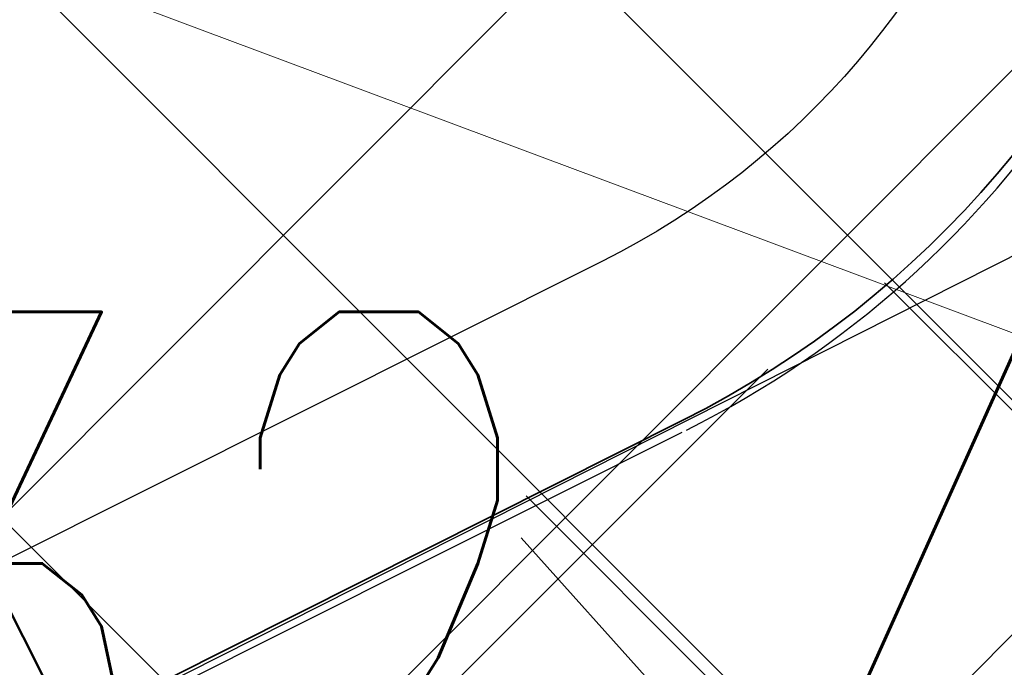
# Model space of a CAD drawing. Header units: metres. Extents: x 7472034 to 8439876, y 5890181 to 5961460.
# Tile 64 of 202: x 8439504.475 to 8439505.258, y 5890383.891 to 5890384.406. Entities that reach past the tile are written whole.
import ezdxf
from ezdxf import colors
from ezdxf.entities.mleader import LeaderData, LeaderLine
from ezdxf.math import Vec2, Vec3

# ---------------------------------------------------------------- set-up
doc = ezdxf.new("R2010")
doc.units = ezdxf.units.M
doc.header["$MEASUREMENT"] = 0
doc.linetypes.add('$0$L218_500', pattern=[1, 0.5, -0.5])
doc.linetypes.add('DASHDOT', pattern=[25.399999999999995, 12.7, -6.349999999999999, 0, -6.349999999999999])
doc.layers.get('0').update_dxf_attribs({"linetype": 'CONTINUOUS', "lineweight": 5})
doc.layers.get('Defpoints').update_dxf_attribs({"linetype": 'CONTINUOUS'})
for name, color, linetype, lineweight in [('### Krawężnik', 6, 'CONTINUOUS', 35), ('_a_widok', 7, 'CONTINUOUS', 5), ('_IS.KD.opis.2', 7, 'CONTINUOUS', 18), ('_T_LPG', 52, 'DASHDOT', 50), ('KOLOR-OBIEKT', 21, 'CONTINUOUS', 13), ('ZAG-obrys 018 wymiary', 7, 'CONTINUOUS', 18), ('ZAG-OBRYS013', 7, 'CONTINUOUS', 13)]:
    doc.layers.add(name, color=color, linetype=linetype, lineweight=lineweight)
for name, color, linetype in [('100_rzut_wym_wew', 7, 'CONTINUOUS'), ('2D - Ogólne', 7, 'CONTINUOUS'), ('_IS.BLOK.KD.doziemne', 7, 'CONTINUOUS')]:
    doc.layers.add(name, color=color, linetype=linetype)
doc.layers.add('_IS_NO', color=11, linetype='CONTINUOUS', lineweight=20, plot=False)
doc.styles.add('DIM', font='simplex.shx', dxfattribs={"width": 0.8})
doc.styles.add('RS', font='Romans.shx', dxfattribs={"width": 0.7})
doc.dimstyles.new('DIM-WEW_500', dxfattribs={"dimscale": 5, "dimtxt": 18, "dimasz": 10, "dimexe": 4, "dimexo": 8, "dimgap": 5, "dimtad": 1, "dimlfac": 0.01, "dimzin": 9, "dimdsep": 46, "dimtxsty": 'DIM', "dimblk": 'ARCHTICK', "dimcen": 5, "dimclrt": 112, "dimadec": 4, "dimazin": 2, "dimtfac": 4, "dimtmove": 0, "dimatfit": 3, "dimldrblk": 'ARCHTICK', "dimfxl": 0, "dimtolj": 1, "dimlwd": 13, "dimarcsym": 0})
pattern_1 = [(45, (967499.202946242, -71042.94610979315), (-0.2245064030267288, 0.2245064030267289), []), (135, (967499.202946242, -71042.94610979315), (-0.2245064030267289, -0.2245064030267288), [])]
pattern_2 = [(45, (967499.2092647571, -71042.97165620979), (-0.2245064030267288, 0.2245064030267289), []), (135, (967499.2092647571, -71042.97165620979), (-0.2245064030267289, -0.2245064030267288), [])]

# ---------------------------------------------------------------- blocks, each defined once
blk = doc.blocks.new('A$C7D7B3C0A')
at = {"layer": '2D - Ogólne', "lineweight": 25}
blk.add_line((12.50005968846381, 7.395980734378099), (12.50005968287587, 2.300072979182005), dxfattribs=at)
blk.add_line((12.50005968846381, 7.395980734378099), (12.50005968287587, 2.300072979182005), dxfattribs=at)
blk.add_line((12.50005968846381, 7.395980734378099), (12.50005968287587, 2.300072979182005), dxfattribs=at)
blk.add_line((12.50005968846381, 7.395980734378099), (12.50005968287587, 2.300072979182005), dxfattribs=at)
blk.add_line((12.50005968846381, 7.395980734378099), (12.50005968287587, 2.300072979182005), dxfattribs=at)
blk.add_line((12.50005968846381, 7.395980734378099), (12.50005968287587, 2.300072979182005), dxfattribs=at)
blk.add_line((12.50005968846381, 7.395980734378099), (12.50005968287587, 2.300072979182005), dxfattribs=at)
blk.add_line((12.50005968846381, 7.395980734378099), (12.50005968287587, 2.300072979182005), dxfattribs=at)
blk.add_line((12.50005968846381, 7.395980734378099), (12.50005968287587, 2.300072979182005), dxfattribs=at)
blk.add_line((12.50005968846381, 7.395980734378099), (12.50005968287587, 2.300072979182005), dxfattribs=at)
blk.add_line((12.50005968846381, 7.395980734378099), (12.50005968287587, 2.300072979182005), dxfattribs=at)
at = {"layer": '2D - Ogólne', "flags": 128}
blk.add_lwpolyline([(12.35000000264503, 7.399999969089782), (12.35000000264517, 2.300115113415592, -1), (11.05000000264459, 2.300115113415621), (11.05000000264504, 7.399999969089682, -1)], format="xyb", close=True, dxfattribs=at)
at = {"layer": '2D - Ogólne', "lineweight": 25}
blk.add_arc((11.70005968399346, 7.399999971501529), 0.7999999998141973, 359.9985593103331, 180.0014353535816, dxfattribs=at)
blk.add_arc((11.70005968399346, 7.399999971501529), 0.7999999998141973, 359.9985593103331, 180.0014353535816, dxfattribs=at)
blk.add_arc((11.70005968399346, 7.399999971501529), 0.7999999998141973, 359.9985593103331, 180.0014353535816, dxfattribs=at)
blk.add_arc((11.70005968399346, 7.399999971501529), 0.7999999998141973, 359.9985593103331, 180.0014353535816, dxfattribs=at)
blk.add_arc((11.70005968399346, 7.399999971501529), 0.7999999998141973, 359.9985593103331, 180.0014353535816, dxfattribs=at)
blk.add_arc((11.70005968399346, 7.399999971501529), 0.7999999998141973, 359.9985593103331, 180.0014353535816, dxfattribs=at)
blk.add_arc((11.70005968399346, 7.399999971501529), 0.7999999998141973, 359.9985593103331, 180.0014353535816, dxfattribs=at)
blk.add_arc((11.70005968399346, 7.399999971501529), 0.7999999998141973, 359.9985593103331, 180.0014353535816, dxfattribs=at)
blk.add_arc((11.70005968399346, 7.399999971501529), 0.7999999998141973, 359.9985593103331, 180.0014353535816, dxfattribs=at)
blk.add_arc((11.70005968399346, 7.399999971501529), 0.7999999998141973, 359.9985593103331, 180.0014353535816, dxfattribs=at)
blk.add_arc((11.70005968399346, 7.399999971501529), 0.7999999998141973, 359.9985593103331, 180.0014353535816, dxfattribs=at)
blk = doc.blocks.new('_Oblique')
at = {"color": 0, "linetype": 'ByBlock', "lineweight": -2}
blk.add_line((-0.5, -0.5), (0.5, 0.5), dxfattribs=at)
blk = doc.blocks.new('*D80')
at = {"layer": 'Defpoints', "color": 0, "linetype": 'Continuous', "lineweight": 60}
for p in [(8439499.288762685, 5890395.196211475), (8439510.439764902, 5890383.669162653), (8439506.139698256, 5890381.515762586)]:
    blk.add_point(p, dxfattribs=at)
at = {"layer": 'ZAG-obrys 018 wymiary', "color": 0, "linetype": 'Continuous', "lineweight": -2}
for p, q in [((8439500.004080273, 5890395.554430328), (8439503.946488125, 5890397.528720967)), ((8439506.855015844, 5890381.87398144), (8439510.797423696, 5890383.84827208))]:
    blk.add_line(p, q, dxfattribs=at)
at = {"layer": 'ZAG-obrys 018 wymiary', "color": 0, "linetype": 'Continuous', "lineweight": 13}
blk.add_line((8439503.588829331, 5890397.349611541), (8439510.439764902, 5890383.669162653), dxfattribs=at)
at = {"layer": 'ZAG-obrys 018 wymiary', "color": 0, "linetype": 'Continuous', "lineweight": 13, "xscale": 0.3, "yscale": 0.3, "zscale": 0.3}
for p, rotation in [((8439503.588829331, 5890397.349611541), 116.6009277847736), ((8439510.439764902, 5890383.669162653), 296.6009277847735)]:
    blk.add_blockref('_Oblique', p, dxfattribs=dict(at, rotation=rotation))
at = {"layer": 'ZAG-obrys 018 wymiary', "color": 112, "linetype": 'Continuous', "lineweight": 25, "insert": (8439508.246278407, 5890389.389239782), "char_height": 0.8, "attachment_point": 5, "rotation": 296.6009277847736, "style": 'RS'}
blk.add_mtext('\\A1;15.3', dxfattribs=at)
blk = doc.blocks.new('_ArchTick')
at = {"layer": '100_rzut_wym_wew', "color": 0, "linetype": 'Continuous', "const_width": 0.15}
blk.add_lwpolyline([(-0.5, -0.5), (0.5, 0.5)], dxfattribs=at)
blk = doc.blocks.new('*D102')
at = {"layer": 'Defpoints', "color": 0, "linetype": 'Continuous', "lineweight": 60}
for p in [(8439508.583486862, 5890382.740478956), (8439499.059733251, 5890379.425490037), (8439499.642017, 5890378.262743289)]:
    blk.add_point(p, dxfattribs=at)
at = {"layer": 'ZAG-obrys 018 wymiary', "color": 0, "linetype": 'Continuous', "lineweight": -2}
for p, q in [((8439508.225268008, 5890383.455796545), (8439507.822093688, 5890384.260884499)), ((8439499.283798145, 5890378.978060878), (8439498.880623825, 5890379.783148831))]:
    blk.add_line(p, q, dxfattribs=at)
at = {"layer": 'ZAG-obrys 018 wymiary', "color": 0, "linetype": 'Continuous', "lineweight": 13}
blk.add_line((8439508.001203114, 5890383.903225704), (8439499.059733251, 5890379.425490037), dxfattribs=at)
at = {"layer": 'ZAG-obrys 018 wymiary', "color": 0, "linetype": 'Continuous', "lineweight": 13, "xscale": 0.3, "yscale": 0.3, "zscale": 0.3}
for p, rotation in [((8439508.001203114, 5890383.903225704), 26.60092778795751), ((8439499.059733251, 5890379.425490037), 206.6009277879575)]:
    blk.add_blockref('_Oblique', p, dxfattribs=dict(at, rotation=rotation))
at = {"layer": 'ZAG-obrys 018 wymiary', "color": 112, "linetype": 'Continuous', "lineweight": 25, "insert": (8439503.2841115, 5890382.212017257), "char_height": 0.8, "attachment_point": 5, "rotation": 26.600927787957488, "style": 'RS'}
blk.add_mtext('\\A1;10', dxfattribs=at)
blk = doc.blocks.new('*D59')
at = {"layer": 'Defpoints', "color": 0, "linetype": 'Continuous', "lineweight": 60}
for p in [(8439508.173960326, 5890385.686672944), (8439501.841134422, 5890384.283939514), (8439502.562436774, 5890382.854691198)]:
    blk.add_point(p, dxfattribs=at)
at = {"layer": 'ZAG-obrys 018 wymiary', "color": 0, "linetype": 'Continuous', "lineweight": -2}
for p, q in [((8439502.988895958, 5890384.863183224), (8439507.809758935, 5890387.296140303)), ((8439503.710198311, 5890383.433934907), (8439508.531061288, 5890385.866891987))]:
    blk.add_line(p, q, dxfattribs=at)
at = {"layer": 'ZAG-obrys 018 wymiary', "color": 0, "linetype": 'Continuous', "lineweight": 13}
blk.add_line((8439507.452657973, 5890387.11592126), (8439508.173960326, 5890385.686672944), dxfattribs=at)
at = {"layer": 'ZAG-obrys 018 wymiary', "color": 0, "linetype": 'Continuous', "lineweight": 13, "xscale": 0.3, "yscale": 0.3, "zscale": 0.3}
for p, rotation in [((8439507.452657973, 5890387.11592126), 116.7788232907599), ((8439508.173960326, 5890385.686672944), 296.7788232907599)]:
    blk.add_blockref('_Oblique', p, dxfattribs=dict(at, rotation=rotation))
at = {"layer": 'ZAG-obrys 018 wymiary', "color": 112, "linetype": 'Continuous', "lineweight": 25, "insert": (8439508.348960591, 5890386.671625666), "char_height": 0.8, "attachment_point": 5, "rotation": 296.7788232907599, "style": 'RS'}
blk.add_mtext('\\A1;1.6', dxfattribs=at)
blk = doc.blocks.new('*D99')
at = {"layer": 'Defpoints', "color": 0, "linetype": 'Continuous', "lineweight": 60}
for p in [(8439504.999161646, 5890384.086148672), (8439509.435183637, 5890383.200584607), (8439506.264456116, 5890381.592035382)]:
    blk.add_point(p, dxfattribs=at)
at = {"layer": 'ZAG-obrys 018 wymiary', "color": 0, "linetype": 'Continuous', "lineweight": -2}
for p, q in [((8439505.712604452, 5890384.448087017), (8439508.52661057, 5890385.875667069)), ((8439506.977898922, 5890381.953973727), (8439509.791905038, 5890383.381553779))]:
    blk.add_line(p, q, dxfattribs=at)
at = {"layer": 'ZAG-obrys 018 wymiary', "color": 0, "linetype": 'Continuous', "lineweight": 13}
blk.add_line((8439508.169889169, 5890385.694697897), (8439509.435183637, 5890383.200584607), dxfattribs=at)
at = {"layer": 'ZAG-obrys 018 wymiary', "color": 0, "linetype": 'Continuous', "lineweight": 13, "xscale": 0.3, "yscale": 0.3, "zscale": 0.3}
for p, rotation in [((8439508.169889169, 5890385.694697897), 116.8992432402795), ((8439509.435183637, 5890383.200584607), 296.8992432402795)]:
    blk.add_blockref('_Oblique', p, dxfattribs=dict(at, rotation=rotation))
at = {"layer": 'ZAG-obrys 018 wymiary', "color": 112, "linetype": 'Continuous', "lineweight": 25, "insert": (8439509.337618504, 5890384.71909501), "char_height": 0.8, "attachment_point": 5, "rotation": 296.8992432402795, "style": 'RS'}
blk.add_mtext('\\A1;2.8', dxfattribs=at)
blk = doc.blocks.new('*D129')
at = {"layer": 'Defpoints', "color": 0, "linetype": 'Continuous', "lineweight": 60}
for p in [(8439504.056658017, 5890384.681464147, -3.95506969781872e-07), (8439511.551133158, 5890381.882859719), (8439511.527139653, 5890381.818606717)]:
    blk.add_point(p, dxfattribs=at)
at = {"layer": 'ZAG-obrys 018 wymiary', "color": 0, "linetype": 'Continuous', "lineweight": -2}
for p, q in [((8439504.03266451, 5890384.617211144), (8439503.892733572, 5890384.242485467)), ((8439511.527139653, 5890381.818606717), (8439511.387208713, 5890381.44388104))]:
    blk.add_line(p, q, dxfattribs=at)
at = {"layer": 'ZAG-obrys 018 wymiary', "color": 0, "linetype": 'Continuous', "lineweight": 13}
blk.add_line((8439504.03266451, 5890384.617211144), (8439511.527139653, 5890381.818606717), dxfattribs=at)
at = {"layer": 'ZAG-obrys 018 wymiary', "color": 0, "linetype": 'Continuous', "lineweight": 13, "xscale": 0.3, "yscale": 0.3, "zscale": 0.3}
for p, rotation in [((8439504.03266451, 5890384.617211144), 159.523244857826), ((8439511.527139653, 5890381.818606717), 339.523244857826)]:
    blk.add_blockref('_Oblique', p, dxfattribs=dict(at, rotation=rotation))
at = {"layer": 'ZAG-obrys 018 wymiary', "color": 112, "linetype": 'Continuous', "lineweight": 25, "insert": (8439506.582002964, 5890384.30569974), "char_height": 0.8, "attachment_point": 5, "rotation": 339.523244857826, "style": 'RS'}
blk.add_mtext('\\A1;8', dxfattribs=at)
blk = doc.blocks.new('*D140')
at = {"layer": 'Defpoints', "color": 0, "linetype": 'Continuous', "lineweight": 60}
for p in [(8439503.457722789, 5890383.919245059), (8439502.543266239, 5890366.704534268), (8439504.100827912, 5890366.621795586)]:
    blk.add_point(p, dxfattribs=at)
at = {"layer": 'ZAG-obrys 018 wymiary', "color": 0, "linetype": 'Continuous', "lineweight": -2}
for p, q in [((8439504.256596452, 5890383.876808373), (8439505.414721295, 5890383.815288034)), ((8439503.3421399, 5890366.662097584), (8439504.500264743, 5890366.600577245))]:
    blk.add_line(p, q, dxfattribs=at)
at = {"layer": 'ZAG-obrys 018 wymiary', "color": 0, "linetype": 'Continuous', "lineweight": 13}
blk.add_line((8439505.015284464, 5890383.836506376), (8439504.100827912, 5890366.621795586), dxfattribs=at)
at = {"layer": 'ZAG-obrys 018 wymiary', "color": 0, "linetype": 'Continuous', "lineweight": 13, "xscale": 0.3, "yscale": 0.3, "zscale": 0.3}
for p, rotation in [((8439505.015284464, 5890383.836506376), 86.95926916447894), ((8439504.100827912, 5890366.621795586), 266.9592691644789)]:
    blk.add_blockref('_Oblique', p, dxfattribs=dict(at, rotation=rotation))
at = {"layer": 'ZAG-obrys 018 wymiary', "color": 112, "linetype": 'Continuous', "lineweight": 25, "insert": (8439504.035901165, 5890376.710513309), "char_height": 0.8, "attachment_point": 5, "rotation": 86.95926916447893, "style": 'RS'}
blk.add_mtext('\\A1;17.24', dxfattribs=at)
blk = doc.blocks.new('*D147')
at = {"layer": 'Defpoints', "color": 0, "linetype": 'Continuous', "lineweight": 60}
for p in [(8439518.474641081, 5890392.018161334, 2.493151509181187e-06), (8439518.617921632, 5890391.73269587), (8439504.104791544, 5890384.805660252)]:
    blk.add_point(p, dxfattribs=at)
at = {"layer": 'ZAG-obrys 018 wymiary', "color": 0, "linetype": 'Continuous', "lineweight": 13}
blk.add_line((8439504.248072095, 5890384.520194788), (8439518.617921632, 5890391.73269587), dxfattribs=at)
at = {"layer": 'ZAG-obrys 018 wymiary', "color": 0, "linetype": 'Continuous', "lineweight": -2}
for p, q in [((8439518.617921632, 5890391.73269587), (8439518.797355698, 5890391.375199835)), ((8439504.248072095, 5890384.520194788), (8439504.427506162, 5890384.162698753))]:
    blk.add_line(p, q, dxfattribs=at)
at = {"layer": 'ZAG-obrys 018 wymiary', "color": 0, "linetype": 'Continuous', "lineweight": 13, "xscale": 0.3, "yscale": 0.3, "zscale": 0.3}
for p, rotation in [((8439518.617921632, 5890391.73269587), 26.65294594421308), ((8439504.248072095, 5890384.520194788), 206.6529459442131)]:
    blk.add_blockref('_Oblique', p, dxfattribs=dict(at, rotation=rotation))
at = {"layer": 'ZAG-obrys 018 wymiary', "color": 112, "linetype": 'Continuous', "lineweight": 25, "insert": (8439511.163845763, 5890388.662689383), "char_height": 0.8, "attachment_point": 5, "rotation": 26.652945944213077, "style": 'RS'}
blk.add_mtext('\\A1;16.1', dxfattribs=at)
blk = doc.blocks.new('A$C1D2679FE')
at = {"layer": 'KOLOR-OBIEKT', "lineweight": 9, "ltscale": 200}
h = blk.add_hatch(dxfattribs=at)
h.set_pattern_fill('ANSI37', color=253, scale=0.1, angle=16)
h.set_pattern_definition([(61, (-7471780.020262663, -5961378.212846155), (-0.2776917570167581, 0.153927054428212), []), (151, (-7471780.020262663, -5961378.212846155), (-0.153927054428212, -0.2776917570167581), [])])
edge = h.paths.add_edge_path()
edge.add_line((196.975401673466, 33.54016214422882), (192.3495923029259, 34.13512154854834))
edge.add_line((192.3495923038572, 34.13512154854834), (187.7176397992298, 34.7308710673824))
edge.add_line((187.7176398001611, 34.7308710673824), (178.5077782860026, 36.15998750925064))
edge.add_line((178.5077782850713, 36.15998750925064), (176.6601969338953, 36.5026140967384))
edge.add_arc((181.3685569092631, 38.18527459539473), 5.000000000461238, 199.6657310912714, 261.1796204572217)
edge.add_line((180.6018702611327, 33.24440507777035), (187.358021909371, 32.19603671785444))
edge.add_line((187.3580219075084, 32.19603671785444), (192.0230219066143, 31.59603671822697))
edge.add_line((192.0230219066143, 31.59603671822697), (196.6880219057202, 30.9960367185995))
edge.add_line((196.6880219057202, 30.9960367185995), (201.9780219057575, 30.48103671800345))
edge.add_line((201.9780219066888, 30.48103671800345), (207.2680219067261, 29.96603671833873))
edge.add_line((207.2680219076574, 29.96603671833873), (216.468021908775, 29.35603671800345))
edge.add_line((216.4680219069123, 29.35603671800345), (221.8830219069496, 29.11103671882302))
edge.add_line((221.8830219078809, 29.11103671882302), (227.2980219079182, 28.86603671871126))
edge.add_line((227.2980219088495, 28.86603671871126), (233.718021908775, 28.60103671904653))
edge.add_line((233.7180219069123, 28.60103671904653), (240.1380219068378, 28.33603671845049))
edge.add_line((240.1380219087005, 28.33603671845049), (245.3280219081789, 28.076036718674))
edge.add_line((245.3280219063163, 28.076036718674), (246.1380219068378, 28.00603671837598))
edge.add_line((246.1380219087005, 28.00603671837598), (248.4280219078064, 27.98603671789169))
edge.add_line((248.4280219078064, 27.98603671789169), (251.4080219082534, 28.33603671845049))
edge.add_line((251.4080219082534, 28.33603671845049), (255.3380219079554, 29.13603671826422))
edge.add_line((255.3380219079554, 29.13603671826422), (258.1480219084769, 30.35603671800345))
edge.add_line((258.1480219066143, 30.35603671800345), (260.6280219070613, 32.076036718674))
edge.add_line((260.6280219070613, 32.076036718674), (262.7080219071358, 34.29603671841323))
edge.add_line((262.7080219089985, 34.29603671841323), (264.3880219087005, 36.826036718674))
edge.add_line((264.3880219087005, 36.826036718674), (265.608021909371, 39.59603671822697))
edge.add_line((265.6080219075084, 39.59603671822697), (266.4080219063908, 42.53603671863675))
edge.add_line((266.4080219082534, 42.53603671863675), (266.6380219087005, 45.60603671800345))
edge.add_line((266.6380219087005, 45.60603671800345), (266.3380219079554, 48.59603671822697))
edge.add_line((266.3380219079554, 48.59603671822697), (265.628021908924, 51.53603671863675))
edge.add_line((265.6280219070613, 51.53603671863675), (264.5280219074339, 54.28603671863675))
edge.add_line((264.5280219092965, 54.28603671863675), (263.3880219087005, 57.11603671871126))
edge.add_line((263.3880219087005, 57.11603671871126), (262.5430219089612, 59.47103671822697))
edge.add_line((262.5430219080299, 59.47103671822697), (261.6980219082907, 61.826036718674))
edge.add_line((261.6980219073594, 61.826036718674), (260.5980219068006, 65.15103671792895))
edge.add_line((260.5980219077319, 65.15103671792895), (259.4980219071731, 68.47603671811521))
edge.add_line((259.4980219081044, 68.47603671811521), (257.3916487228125, 67.77919145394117))
edge.add_line((257.3916487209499, 67.77919145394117), (258.1675714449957, 64.34697791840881))
edge.add_line((258.167571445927, 64.34697791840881), (259.2776264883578, 60.99158426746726))
edge.add_line((259.2776264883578, 60.99158426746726), (260.1334384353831, 58.60645156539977))
edge.add_line((260.1334384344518, 58.60645156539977), (260.9950570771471, 56.20513570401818))
edge.add_line((260.9950570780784, 56.20513570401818), (262.1522789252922, 53.33238322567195))
edge.add_line((262.1522789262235, 53.33238322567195), (263.1827648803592, 50.75616833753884))
edge.add_line((263.1827648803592, 50.75616833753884), (263.8083402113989, 48.16575780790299))
edge.add_line((263.8083402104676, 48.16575780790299), (264.0684198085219, 45.57363114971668))
edge.add_line((264.0684198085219, 45.57363114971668), (263.8734869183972, 42.97170083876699))
edge.add_line((263.8734869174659, 42.97170083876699), (263.1880731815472, 40.45280535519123))
edge.add_line((263.1880731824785, 40.45280535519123), (262.1337886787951, 38.05906103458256))
edge.add_line((262.1337886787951, 38.05906103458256), (260.6936748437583, 35.89031817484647))
edge.add_line((260.6936748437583, 35.89031817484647), (258.9457271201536, 34.02472012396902))
edge.add_line((258.9457271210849, 34.02472012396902), (256.8967191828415, 32.60363397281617))
edge.add_line((256.8967191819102, 32.60363397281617), (254.5645412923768, 31.59108698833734))
edge.add_line((254.5645412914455, 31.59108698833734), (251.0026761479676, 30.86602538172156))
edge.add_line((251.0026761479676, 30.86602538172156), (248.2893446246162, 30.54734550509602))
edge.add_line((248.2893446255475, 30.54734550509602), (246.2595893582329, 30.56507262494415))
edge.add_line((246.2595893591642, 30.56507262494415), (245.5023283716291, 30.63051493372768))
edge.add_line((245.5023283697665, 30.63051493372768), (240.2548571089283, 30.89339403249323))
edge.add_line((240.2548571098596, 30.89339403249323), (233.8236017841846, 31.1588586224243))
edge.add_line((233.8236017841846, 31.1588586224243), (227.4086662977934, 31.42364957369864))
edge.add_line((227.4086662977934, 31.42364957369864), (221.9987299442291, 31.66842047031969))
edge.add_line((221.9987299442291, 31.66842047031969), (217.4544723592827, 31.90290945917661))
edge.add_line((217.4544723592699, 31.90290945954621), (217.0910134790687, 31.92589690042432))
edge.add_line((217.0910134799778, 31.92589689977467), (214.8768218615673, 32.06593639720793))
edge.add_line((214.876821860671, 32.06593639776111), (207.0033997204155, 32.56390146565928))
edge.add_line((207.0033997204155, 32.56390146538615), (202.2260741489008, 33.02899081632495))
edge.add_line((202.2260741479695, 33.02899081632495), (196.975401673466, 33.54016214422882))
blk = doc.blocks.new('A$C2C426404')
at = {"layer": '_IS_NO', "ltscale": 0.1}
for points, knots in [([(81.48853297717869, 15.975331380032), (78.87586907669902, 16.84686399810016), (76.26450027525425, 17.78992713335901), (72.03847445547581, 21.67736706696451), (65.0990158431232, 30.09408769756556), (58.79946133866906, 33.34467344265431), (58.26247850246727, 34.11525447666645)], [0, 0, 0, 0, 1.278992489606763, 7.78914044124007, 15.74750070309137, 27.64022902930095, 27.64022902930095, 27.64022902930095, 27.64022902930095]), ([(55.69703794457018, 26.44192530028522, 8.07171421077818e-08), (60.47702913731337, 24.37489471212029, 4.118097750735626e-07), (65.41527824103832, 21.38608461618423, 8.932878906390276e-07), (68.42167646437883, 18.98607052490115, -1.681326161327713e-07), (71.60992970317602, 12.73766223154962), (75.29265419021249, 11.98629271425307, 1.662301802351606e-08), (79.75433884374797, 11.20084950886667)], [13.0881689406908, 13.0881689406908, 13.0881689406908, 13.0881689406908, 21.71831455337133, 28.5577747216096, 34.1003045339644, 40.71973107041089, 40.71973107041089, 40.71973107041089, 40.71973107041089]), ([(27.67626924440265, 23.09287754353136, 1.829566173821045e-06), (31.68315875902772, 23.09132452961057, 2.263426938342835e-06), (38.09081487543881, 23.52010669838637, 2.956097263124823e-06), (46.0190905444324, 20.44823641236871), (52.02710655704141, 18.01596992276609, 1.18983141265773e-07), (57.48081744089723, 14.61059598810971, 3.880691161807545e-08), (63.15046560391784, 12.16836789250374), (64.01579423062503, 9.527138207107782), (68.70553139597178, 8.717305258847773), (72.93792583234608, 7.781059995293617)], [0, 0, 0, 0, 11.95042031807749, 19.07916594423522, 25.47980302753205, 30.85202744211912, 32.94528240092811, 39.66304915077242, 46.67346183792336, 46.67346183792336, 46.67346183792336, 46.67346183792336])]:
    blk.add_open_spline(points, degree=3, knots=knots, dxfattribs=at)
at = {"layer": '_IS_NO'}
for points, knots in [([(50.6228041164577, 30.56321178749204, 1.829566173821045e-06), (53.11749188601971, 30.21319374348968), (56.38514522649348, 30.67444155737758), (60.99540497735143, 30.04553546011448), (68.19327101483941, 22.54355850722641, -2.469325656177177e-08), (70.8769634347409, 19.46133922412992, 5.150448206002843e-09), (74.71212187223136, 14.31917844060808, -1.219795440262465e-09), (78.88802252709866, 13.86142715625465), (82.75564656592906, 12.70757211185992)], [0, 0, 0, 0, 7.578698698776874, 9.67195365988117, 16.27655537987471, 24.33370670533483, 30.35915105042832, 36.79354326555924, 36.79354326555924, 36.79354326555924, 36.79354326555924]), ([(22.24795573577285, 20.37028996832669, 1.829566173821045e-06), (26.42848519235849, 20.36833205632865, 2.595275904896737e-06), (34.77398029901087, 19.71811303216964, 3.653563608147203e-06), (38.92662956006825, 20.04217899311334, -5.197057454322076e-07), (43.77274004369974, 17.83557516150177, 1.833094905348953e-07), (51.08127841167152, 15.06439746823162, -1.538063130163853e-07), (58.09044384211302, 9.696452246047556, 2.324577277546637e-08), (65.34780037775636, 7.091900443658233, 5.796258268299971e-09), (69.6463277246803, 6.131249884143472)], [0, 0, 0, 0, 12.09868180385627, 16.72159260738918, 20.95800891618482, 26.67839108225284, 41.1845399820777, 48.39980958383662, 48.39980958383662, 48.39980958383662, 48.39980958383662]), ([(61.00408007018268, 18.25321295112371, -1.4627991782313e-07), (63.26592587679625, 17.29233643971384, -1.146969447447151e-07), (66.21503704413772, 16.0340788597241, -3.511225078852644e-09), (68.00314718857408, 11.12305079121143, -2.577520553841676e-08), (71.87222415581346, 10.22267535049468, -9.073252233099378e-09), (76.34470127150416, 9.479967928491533)], [23.00202883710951, 23.00202883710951, 23.00202883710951, 23.00202883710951, 32.14254341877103, 37.86969472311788, 44.68132462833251, 44.68132462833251, 44.68132462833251, 44.68132462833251])]:
    blk.add_open_spline(points, degree=3, knots=knots, dxfattribs=at)
blk = doc.blocks.new('JPII.KD_aktualizacja rzędnych_20.12.2024')
at = {"layer": '_IS.KD.opis.2', "color": 0}
ml = blk.add_multileader_mtext('Standard', dxfattribs=at)
ml.set_content('\\A1;{\\C134;W9\\H0.7x;\\C256;\\S134,20/133,40;}', style='RS')
ml.set_leader_properties()
ml.build(insert=Vec2(0, 0))
ml.multileader.update_dxf_attribs({"text_left_attachment_type": 2, "text_right_attachment_type": 2, "dogleg_length": 0.2, "arrow_head_size": 0.25})
ctx = ml.context
ctx.base_point, ctx.char_height, ctx.arrow_head_size, ctx.landing_gap_size, ctx.plane_origin = Vec3(8438644.432741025, 5890682.333537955), 0.75, 0.25, 0.3, Vec3(8438599.552965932, 5890660.857579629)
ctx.left_attachment, ctx.right_attachment, ctx.text_align_type = 2, 2, 1
notes = []
notes.append((ctx, [(1, (1, 1, 0), (8438648.050241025, 5890682.333537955), (-1, 0), 0.2, [(3, [(8438648.60029708, 5890678.701948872)], 0, [])])]))
ctx.mtext.insert, ctx.mtext.width, ctx.mtext.defined_height, ctx.mtext.alignment, ctx.mtext.flow_direction = Vec3(8438646.141491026, 5890683.046037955), 5.636513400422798, 1.586986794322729, 2, 5
ml = blk.add_multileader_mtext('Standard', dxfattribs=at)
ml.set_content('\\A1;\\pxt7;{\\H0.7x;\\C256;\\S132,48/;}', style='RS')
ml.set_leader_properties()
ml.build(insert=Vec2(0, 0))
ml.multileader.update_dxf_attribs({"text_left_attachment_type": 2, "text_right_attachment_type": 2, "dogleg_length": 0.2, "arrow_head_size": 0.25})
ctx = ml.context
ctx.base_point, ctx.char_height, ctx.arrow_head_size, ctx.landing_gap_size, ctx.plane_origin = Vec3(8438644.03403634, 5890679.580975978), 0.75, 0.25, 0.3, Vec3(8438593.197980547, 5890647.838351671)
ctx.left_attachment, ctx.right_attachment, ctx.text_align_type = 2, 2, 1
notes.append((ctx, [(1, (1, 1, 0), (8438646.60153634, 5890679.580975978), (-1, 0), 0.2, [(0, [(8438647.431608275, 5890676.083578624)], 0, [])])]))
ctx.mtext.insert, ctx.mtext.width, ctx.mtext.alignment, ctx.mtext.flow_direction = Vec3(8438645.21778634, 5890679.980975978), 9.34447490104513, 2, 5
for ctx, leaders in notes:
    for number, flags, end, landing, length, lines in leaders:
        leader = LeaderData()
        leader.index, (leader.has_last_leader_line, leader.has_dogleg_vector, leader.attachment_direction) = number, flags
        leader.last_leader_point, leader.dogleg_vector, leader.dogleg_length = Vec3(end), Vec3(landing), length
        for number, points, colour, breaks in lines:
            line = LeaderLine()
            line.index, line.vertices, line.color, line.breaks = number, Vec3.list(points), colors.encode_raw_color(colour), breaks
            leader.lines.append(line)
        ctx.leaders.append(leader)

msp = doc.modelspace()

# ---------------------------------------------------------------- hatches: boundary and pattern name
at = {"layer": 'KOLOR-OBIEKT', "lineweight": 9}
h = msp.add_hatch(dxfattribs=at)
h.set_pattern_fill('ANSI37', color=73, scale=0.1)
h.set_pattern_definition(pattern_2)
edge = h.paths.add_edge_path()
edge.add_arc((8439443.60123986, 5890379.17988472), 6.652831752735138, 296.7043321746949, 335.0331150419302)
edge.add_arc((8439476.194075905, 5890367.917634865), 27.87464989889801, 155.1393615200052, 162.3446315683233, ccw=False)
edge.add_arc((8439457.399943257, 5890376.211109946), 7.345078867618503, 127.98309878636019, 152.2023641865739, ccw=False)
edge.add_arc((8439457.741930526, 5890376.488713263), 7.349948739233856, 107.1989600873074, 131.4182254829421, ccw=False)
edge.add_line((8439455.568618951, 5890383.509999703), (8439473.898437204, 5890392.710084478))
edge.add_arc((8439481.742870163, 5890376.384611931), 18.11232128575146, 99.26977735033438, 115.6644084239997, ccw=False)
edge.add_line((8439478.825278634, 5890394.260401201), (8439481.377171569, 5890394.321440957))
edge.add_arc((8439482.909595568, 5890377.390082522), 17.00056533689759, 88.22393661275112, 95.17163768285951, ccw=False)
edge.add_arc((8439482.561499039, 5890405.235869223), 10.88860248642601, 274.6092070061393, 298.9976789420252)
edge.add_arc((8443006.923870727, 5883371.657126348), 7856.29059094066, 116.59181359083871, 116.61107962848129, ccw=False)
edge.add_arc((8439465.895823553, 5890431.340313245), 42.15757971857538, 305.2087751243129, 306.7865132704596)
edge.add_arc((8439488.80074795, 5890400.283338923), 3.577668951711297, 310.8590814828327, 340.7280968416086)
edge.add_line((8439492.177934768, 5890399.102523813), (8439493.275267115, 5890403.980640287))
edge.add_line((8439493.275267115, 5890403.980640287), (8439502.266345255, 5890408.28072203))
edge.add_line((8439502.266345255, 5890408.28072203), (8439504.844191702, 5890407.694009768))
edge.add_line((8439504.844191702, 5890407.694009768), (8439506.125281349, 5890405.329609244))
edge.add_arc((8439507.019670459, 5890405.776898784), 0.9999999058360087, 206.5699188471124, 283.6833393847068)
edge.add_line((8439507.256226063, 5890404.805280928), (8439511.624560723, 5890406.970734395))
edge.add_line((8439511.624560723, 5890406.970734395), (8439511.39896348, 5890407.420225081))
edge.add_line((8439511.39896348, 5890407.420225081), (8439510.561982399, 5890407.017405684))
edge.add_line((8439510.561982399, 5890407.017405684), (8439509.330427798, 5890409.481424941))
edge.add_line((8439509.330427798, 5890409.481424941), (8439512.635426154, 5890411.138401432))
edge.add_line((8439512.635426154, 5890411.138401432), (8439512.638568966, 5890411.136467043))
edge.add_line((8439512.638568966, 5890411.136467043), (8439515.998443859, 5890412.829496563))
edge.add_line((8439515.998443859, 5890412.829496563), (8439517.239018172, 5890410.325621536))
edge.add_line((8439517.239018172, 5890410.325621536), (8439513.919446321, 5890408.633274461))
edge.add_line((8439513.919446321, 5890408.633274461), (8439514.091312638, 5890408.235941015))
edge.add_line((8439514.091312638, 5890408.235941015), (8439518.839102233, 5890410.604261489))
edge.add_line((8439518.839102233, 5890410.604261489), (8439518.585943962, 5890412.843737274))
edge.add_line((8439518.585943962, 5890412.843737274), (8439518.274555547, 5890413.628049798))
edge.add_line((8439518.274555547, 5890413.628049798), (8439517.839658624, 5890414.494365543))
edge.add_line((8439517.839658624, 5890414.494365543), (8439524.310164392, 5890417.742607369))
edge.add_line((8439524.310164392, 5890417.742607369), (8439525.122207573, 5890416.124990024))
edge.add_line((8439525.122207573, 5890416.124990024), (8439526.840645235, 5890414.670893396))
edge.add_line((8439526.840645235, 5890414.670893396), (8439527.244697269, 5890414.489695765))
edge.add_arc((8439552.769967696, 5890317.570311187), 100.2242811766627, 102.79246926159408, 104.75471345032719, ccw=False)
edge.add_arc((8439529.321881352, 5890420.105147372), 4.960037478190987, 284.6730648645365, 320.3902958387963)
edge.add_arc((8435016.013859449, 5889290.11735932), 4655.555010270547, 14.00691021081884, 14.04831962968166)
edge.add_line((8439532.327549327, 5890420.207226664), (8439525.877549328, 5890423.127226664))
edge.add_line((8439525.877549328, 5890423.127226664), (8439431.028022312, 5890376.803268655))
edge.add_line((8439431.028022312, 5890376.803268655), (8439435.479127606, 5890375.417226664))
edge.add_line((8439435.479127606, 5890375.417226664), (8439446.590932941, 5890373.236661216))
edge = h.paths.add_edge_path()
edge.add_arc((8439530.228804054, 5890405.916425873), 3.001836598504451, 99.44813666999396, 208.2631515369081)
edge.add_line((8439527.5848402, 5890404.494990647), (8439533.209264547, 5890393.206690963))
edge.add_line((8439533.209264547, 5890393.206690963), (8439519.17443581, 5890386.185049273))
edge.add_line((8439519.17443581, 5890386.185049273), (8439523.57812012, 5890377.411604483))
edge.add_line((8439523.57812012, 5890377.411604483), (8439517.455507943, 5890374.324033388))
edge.add_line((8439517.455507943, 5890374.324033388), (8439517.445860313, 5890374.319191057))
edge.add_line((8439517.445860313, 5890374.319191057), (8439517.33905848, 5890374.265585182))
edge.add_line((8439517.33905848, 5890374.265585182), (8439516.815779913, 5890375.308140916))
edge.add_line((8439516.815779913, 5890375.308140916), (8439511.370501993, 5890372.574998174))
edge.add_line((8439511.370501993, 5890372.574998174), (8439511.888417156, 5890371.529804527))
edge.add_line((8439511.888417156, 5890371.529804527), (8439506.425671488, 5890368.787948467))
edge.add_line((8439506.425671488, 5890368.787948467), (8439505.890341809, 5890369.841556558))
edge.add_line((8439505.890341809, 5890369.841556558), (8439505.8884594, 5890369.869391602))
edge.add_line((8439505.8884594, 5890369.869391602), (8439500.283276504, 5890366.97762632))
edge.add_line((8439500.283276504, 5890366.97762632), (8439519.478066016, 5890366.160130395))
edge.add_line((8439519.478066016, 5890366.160130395), (8439542.767549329, 5890378.417226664))
edge.add_line((8439542.767549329, 5890378.417226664), (8439538.675788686, 5890394.802262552))
edge.add_line((8439538.675788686, 5890394.802262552), (8439537.066416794, 5890401.238139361))
edge.add_line((8439537.066416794, 5890401.238139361), (8439535.557306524, 5890407.69906358))
edge.add_arc((8439531.145391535, 5890400.872499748), 8.128158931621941, 57.12596579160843, 99.98506404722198)
edge = h.paths.add_edge_path()
edge.add_line((8439470.194509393, 5890384.137651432), (8439461.355169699, 5890379.697090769))
edge.add_line((8439461.355169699, 5890379.697090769), (8439460.080861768, 5890379.068371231))
edge.add_line((8439460.080861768, 5890379.068371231), (8439457.869254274, 5890377.642639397))
edge.add_arc((8439460.609507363, 5890373.444653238), 5.013190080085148, 123.1346622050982, 204.022759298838)
edge.add_line((8439456.030540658, 5890371.403786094), (8439459.447549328, 5890370.707226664))
edge.add_line((8439459.447549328, 5890370.707226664), (8439480.497107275, 5890367.736747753))
edge.add_line((8439480.497107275, 5890367.736747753), (8439497.963342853, 5890367.082590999))
edge.add_line((8439497.963342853, 5890367.082590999), (8439496.62020549, 5890369.722641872))
edge.add_line((8439496.62020549, 5890369.722641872), (8439494.91788047, 5890373.087302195))
edge.add_arc((8439489.468037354, 5890366.363615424), 8.654984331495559, 50.97371617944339, 58.22889977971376)
edge.add_line((8439494.025120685, 5890373.721722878), (8439490.036071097, 5890376.575637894))
edge.add_line((8439490.036071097, 5890376.575637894), (8439489.954459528, 5890375.592465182))
edge.add_line((8439489.954459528, 5890375.592465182), (8439490.917133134, 5890375.538648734))
edge.add_line((8439490.917133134, 5890375.538648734), (8439490.678913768, 5890371.956837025))
edge.add_line((8439490.678913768, 5890371.956837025), (8439482.55041443, 5890372.440399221))
edge.add_line((8439482.55041443, 5890372.440399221), (8439482.851718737, 5890376.020734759))
edge.add_line((8439482.851718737, 5890376.020734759), (8439487.354100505, 5890375.749064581))
edge.add_line((8439487.354100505, 5890375.749064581), (8439487.521080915, 5890378.34061919))
edge.add_line((8439487.521080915, 5890378.34061919), (8439481.803471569, 5890382.401025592))
edge.add_arc((8439487.942466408, 5890392.088814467), 11.46911116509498, 231.6002274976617, 237.6382272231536, ccw=False)
edge.add_line((8439480.818489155, 5890383.100518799), (8439480.351152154, 5890383.41057529))
edge.add_line((8439480.351152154, 5890383.41057529), (8439479.210044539, 5890382.939428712))
edge.add_line((8439479.210044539, 5890382.939428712), (8439480.412913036, 5890383.399613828))
edge.add_arc((8439474.682487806, 5890375.167564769), 10.03017472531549, 55.15777404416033, 116.5800473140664)
h.paths.add_polyline_path([(8439461.898919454, 5890370.792156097), (8439462.257176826, 5890373.552492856)], flags=16)
h = msp.add_hatch(dxfattribs=at)
h.set_pattern_fill('ANSI37', color=253, scale=0.1)
h.set_pattern_definition(pattern_2)
edge = h.paths.add_edge_path()
edge.add_arc((8439529.163071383, 5890420.279666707), 5.193757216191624, 276.50229096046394, 320.0240354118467, ccw=False)
edge.add_line((8439529.751227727, 5890415.119319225), (8439525.812744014, 5890414.153171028))
edge.add_line((8439525.812744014, 5890414.153171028), (8439519.208160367, 5890410.804184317))
edge.add_line((8439519.208160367, 5890410.804184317), (8439517.988028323, 5890410.126512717))
edge.add_line((8439517.988028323, 5890410.126512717), (8439514.091312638, 5890408.235941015))
edge.add_line((8439514.091312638, 5890408.235941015), (8439511.613697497, 5890406.992378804))
edge.add_line((8439511.613697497, 5890406.992378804), (8439509.258949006, 5890405.810485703))
edge.add_line((8439509.258949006, 5890405.810485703), (8439507.371756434, 5890404.83508177))
edge.add_arc((8439506.940777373, 5890405.737469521), 1.000023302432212, 206.5712342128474, 295.5290722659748, ccw=False)
edge.add_line((8439506.046377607, 5890405.290148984), (8439504.844186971, 5890407.693988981))
edge.add_line((8439504.844186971, 5890407.693988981), (8439502.261629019, 5890408.281795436))
edge.add_line((8439502.261629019, 5890408.281795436), (8439499.350132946, 5890407.011538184))
edge.add_line((8439499.350132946, 5890407.011538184), (8439493.30510976, 5890403.995621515))
edge.add_line((8439493.30510976, 5890403.995621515), (8439492.177918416, 5890399.102451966))
edge.add_arc((8439488.801253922, 5890400.282879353), 3.577047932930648, 293.05521913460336, 340.73119789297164, ccw=False)
edge.add_line((8439490.202090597, 5890396.991537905), (8439487.801423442, 5890395.78932472))
edge.add_arc((8439482.51122255, 5890404.317896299), 10.03607286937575, 278.1216072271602, 301.8109775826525, ccw=False)
edge.add_line((8439483.9290645, 5890394.382480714), (8439478.825278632, 5890394.260401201))
edge.add_arc((8439481.742870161, 5890376.384611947), 18.11232126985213, 99.26977735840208, 115.6644084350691)
edge.add_line((8439473.898437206, 5890392.710084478), (8439455.537130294, 5890383.494194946))
edge.add_arc((8439458.368862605, 5890375.380272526), 8.593860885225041, 109.2388197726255, 150.5606865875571)
edge.add_line((8439450.884668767, 5890379.604167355), (8439456.921008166, 5890377.849276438))
edge.add_line((8439456.921008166, 5890377.849276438), (8439458.055979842, 5890377.519316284))
edge.add_arc((8439462.056345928, 5890374.376166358), 5.087466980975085, 112.4172144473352, 141.842727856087, ccw=False)
edge.add_line((8439460.116249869, 5890379.079181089), (8439470.201913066, 5890384.141371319))
edge.add_arc((8439474.670732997, 5890375.058466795), 10.12272227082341, 52.60385305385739, 116.19734301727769, ccw=False)
edge.add_line((8439480.818489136, 5890383.100518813), (8439494.035062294, 5890373.735722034))
edge.add_arc((8439499.404929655, 5890380.165137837), 8.376924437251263, 230.1312663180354, 239.1071883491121)
edge.add_arc((8439492.046879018, 5890368.073539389), 5.778072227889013, 28.405105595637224, 58.05675779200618, ccw=False)
edge.add_line((8439497.129307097, 5890370.822183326), (8439498.920012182, 5890367.249241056))
edge.add_line((8439498.920012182, 5890367.249241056), (8439502.137476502, 5890368.864147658))
edge.add_line((8439502.137476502, 5890368.864147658), (8439500.881438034, 5890371.366619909))
edge.add_arc((8439501.41146424, 5890371.651481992), 0.6017260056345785, 32.69127385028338, 208.2557647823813, ccw=False)
edge.add_line((8439501.917872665, 5890371.97648152), (8439503.213570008, 5890369.395299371))
edge.add_line((8439503.213570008, 5890369.395299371), (8439521.788261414, 5890378.745992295))
edge.add_line((8439521.788261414, 5890378.745992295), (8439512.863585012, 5890396.520876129))
edge.add_arc((8439515.497668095, 5890397.863594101), 2.956566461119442, 115.92003145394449, 207.0101116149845, ccw=False)
edge.add_line((8439514.20530482, 5890400.522744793), (8439524.043376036, 5890405.489377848))
edge.add_line((8439524.043376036, 5890405.489377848), (8439526.586557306, 5890407.103247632))
edge.add_line((8439526.586557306, 5890407.103247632), (8439529.129738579, 5890408.717117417))
edge.add_arc((8439531.212438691, 5890401.016589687), 7.97720296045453, 58.08019787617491, 105.13424418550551, ccw=False)
edge.add_line((8439535.43023892, 5890407.787551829), (8439533.14312037, 5890416.942853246))
edge = h.paths.add_edge_path(flags=16)
edge.add_line((8439502.061371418, 5890393.458260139), (8439496.04637926, 5890390.43770596))
edge.add_arc((8439496.464019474, 5890389.751908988), 0.8029575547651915, 121.3407965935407, 301.694103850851)
edge.add_line((8439496.8858806, 5890389.068700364), (8439502.900872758, 5890392.089254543))
edge.add_arc((8439502.27990767, 5890392.650368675), 0.83692694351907, 317.898520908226, 465.1363795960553)
edge = h.paths.add_edge_path(flags=16)
edge.add_line((8439505.00109902, 5890384.089630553), (8439500.444638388, 5890381.798632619))
edge.add_arc((8439500.084983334, 5890382.51322949), 0.8000002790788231, 116.620304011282, 296.7160130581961, ccw=False)
edge.add_line((8439499.72652247, 5890383.228426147), (8439504.283989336, 5890385.517420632))
edge.add_arc((8439504.642916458, 5890384.80371257), 0.7988791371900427, -63.361719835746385, 116.69803695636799, ccw=False)
at = {"layer": 'KOLOR-OBIEKT', "lineweight": 9, "ltscale": 200}
h = msp.add_hatch(dxfattribs=at)
h.set_pattern_fill('ANSI37', color=231, scale=0.1)
h.set_pattern_definition(pattern_1)
edge = h.paths.add_edge_path()
edge.add_line((8439512.863585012, 5890396.520876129), (8439521.788261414, 5890378.745992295))
edge.add_line((8439521.788261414, 5890378.745992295), (8439503.213570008, 5890369.395299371))
edge.add_line((8439503.213570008, 5890369.395299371), (8439501.917872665, 5890371.97648152))
edge.add_arc((8439501.411425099, 5890371.65154851), 0.6017230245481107, 32.6839302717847, 208.2631083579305)
edge.add_line((8439500.881438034, 5890371.366619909), (8439502.137476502, 5890368.864147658))
edge.add_line((8439502.137476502, 5890368.864147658), (8439498.920012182, 5890367.249241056))
edge.add_line((8439498.920012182, 5890367.249241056), (8439497.129307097, 5890370.822183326))
edge.add_line((8439497.129307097, 5890370.822183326), (8439495.555644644, 5890372.655868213))
edge.add_line((8439495.555644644, 5890372.655868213), (8439494.901445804, 5890373.120452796))
edge.add_line((8439494.901445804, 5890373.120452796), (8439497.963342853, 5890367.082590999))
edge.add_line((8439497.963342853, 5890367.082590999), (8439500.283276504, 5890366.97762632))
edge.add_line((8439500.283276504, 5890366.97762632), (8439505.893878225, 5890369.872187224))
edge.add_line((8439505.893878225, 5890369.872187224), (8439506.425671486, 5890368.787948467))
edge.add_line((8439506.425671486, 5890368.787948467), (8439511.888417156, 5890371.529804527))
edge.add_line((8439511.888417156, 5890371.529804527), (8439511.370501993, 5890372.574998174))
edge.add_line((8439511.370501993, 5890372.574998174), (8439516.815852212, 5890375.308177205))
edge.add_line((8439516.815852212, 5890375.308177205), (8439517.338986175, 5890374.26554889))
edge.add_line((8439517.338986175, 5890374.26554889), (8439523.580028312, 5890377.407811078))
edge.add_line((8439523.580028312, 5890377.407811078), (8439519.172527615, 5890386.188842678))
edge.add_line((8439519.172527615, 5890386.188842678), (8439530.098737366, 5890391.695090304))
edge.add_line((8439530.098737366, 5890391.695090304), (8439523.347480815, 5890405.140094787))
edge.add_line((8439523.347480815, 5890405.140094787), (8439514.198986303, 5890400.548291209))
edge.add_arc((8439515.544616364, 5890397.867007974), 3.00000000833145, 116.6502652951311, 206.6609883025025)
h.paths.add_polyline_path([(8439514.64326723, 5890399.651613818), (8439522.901414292, 5890403.796535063), (8439528.750976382, 5890392.142141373), (8439520.49282829, 5890387.997219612)], flags=16)
at = {"layer": 'KOLOR-OBIEKT', "lineweight": 9}
h = msp.add_hatch(dxfattribs=at)
h.set_pattern_fill('ANSI37', color=250, scale=0.1)
h.set_pattern_definition(pattern_1)
h.paths.add_polyline_path([(8439501.732551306, 5890396.420965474), (8439492.791081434, 5890391.943192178), (8439499.642017, 5890378.262743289), (8439508.58348686, 5890382.740478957)])

# ---------------------------------------------------------------- linework, layer by layer
at = {"layer": '_a_widok', "lineweight": 35, "flags": 128}
msp.add_lwpolyline([(8439505.002105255, 5890384.087627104), (8439500.444638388, 5890381.798632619, -1), (8439499.726522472, 5890383.228426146), (8439504.283989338, 5890385.517420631, -1)], format="xyb", close=True, dxfattribs=at)
at = {"layer": '_T_LPG', "ltscale": 0.075}
msp.add_line((8439504.78557274, 5890383.304198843, -1.648226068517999e-06), (8439504.239265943, 5890384.387206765, -4.343158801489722e-07), dxfattribs=at)

# ---------------------------------------------------------------- block references
at = {"layer": '### Krawężnik', "color": 1, "linetype": 'Continuous', "lineweight": 60, "ltscale": 0.2}
msp.add_blockref('A$C1D2679FE', (8439279.223208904, 5890335.266736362), dxfattribs=at)
at = {"layer": '_a_widok', "color": 0, "linetype": 'Continuous', "lineweight": 60, "ltscale": 0.2}
msp.add_blockref('A$C2C426404', (8439438.733810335, 5890365.88383195), dxfattribs=at)
msp.add_blockref('A$C2C426404', (8439438.733810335, 5890365.88383195), dxfattribs=at)
at = {"layer": '_IS.BLOK.KD.doziemne', "linetype": '$0$L218_500'}
msp.add_blockref('JPII.KD_aktualizacja rzędnych_20.12.2024', (859.6212462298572, -295.8072097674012), dxfattribs=at)
at = {"layer": 'ZAG-OBRYS013', "linetype": 'Continuous', "lineweight": 25, "rotation": 296.6009277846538}
msp.add_blockref('A$C7D7B3C0A', (8439492.791081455, 5890391.94319219), dxfattribs=at)

# ---------------------------------------------------------------- dimensions: what is measured, and where the dimension line sits
at = {"layer": 'ZAG-obrys 018 wymiary', "linetype": 'Continuous', "lineweight": 25}
for base, p1, p2, angle, picture, middle in [((8439510.439764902, 5890383.669162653), (8439499.288762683, 5890395.196211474), (8439506.139698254, 5890381.515762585), 296.6009277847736, '*D80', (8439507.709790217, 5890389.120575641)), ((8439511.527139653, 5890381.818606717), (8439504.056658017, 5890384.681464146, -3.95506969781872e-07), (8439511.551133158, 5890381.882859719), 339.52324485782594, '*D129', (8439506.372106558, 5890383.743611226)), ((8439499.059733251, 5890379.425490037), (8439508.58348686, 5890382.740478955), (8439499.642017, 5890378.262743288), 206.6009277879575, '*D102', (8439503.55277564, 5890381.675529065)), ((8439504.100827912, 5890366.621795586), (8439503.457722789, 5890383.919245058), (8439502.543266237, 5890366.704534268), 266.95926916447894, '*D140', (8439504.635056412, 5890376.678685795))]:
    dim = msp.add_linear_dim(base=base, p1=p1, p2=p2, angle=angle, dimstyle='DIM-WEW_500', override={"dimscale": 0.1, "dimtxt": 8, "dimasz": 3, "dimgap": 2, "dimlfac": 1, "dimtxsty": 'RS', "dimblk1": 'Oblique', "dimblk2": 'Oblique', "dimsah": 1, "dimfxl": 50, "dimfxlon": 1}, dxfattribs=at)
    dim.commit()
    dim.dimension.update_dxf_attribs({"geometry": picture, "text_midpoint": middle, "dimtype": 161})
for p1, p2, distance, override, picture, middle in [((8439504.104791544, 5890384.805660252), (8439518.474641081, 5890392.018161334, 2.493151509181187e-06), -0.3194054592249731, {"dimscale": 0.1, "dimtxt": 8, "dimasz": 3, "dimgap": 2, "dimdec": 1, "dimlfac": 1, "dimtxsty": 'RS', "dimblk1": 'Oblique', "dimblk2": 'Oblique', "dimsah": 1, "dimfxl": 50, "dimfxlon": 1}, '*D147', (8439511.163845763, 5890388.662689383)), ((8439501.84113442, 5890384.283939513), (8439502.562436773, 5890382.854691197), 6.285643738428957, {"dimscale": 0.1, "dimtxt": 8, "dimasz": 3, "dimgap": 2, "dimlfac": 1, "dimtxsty": 'RS', "dimblk1": 'Oblique', "dimblk2": 'Oblique', "dimsah": 1, "dimfxl": 50, "dimfxlon": 1}, '*D59', (8439508.348960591, 5890386.671625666)), ((8439504.999161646, 5890384.086148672), (8439506.264456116, 5890381.592035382), 3.5554104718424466, {"dimscale": 0.1, "dimtxt": 8, "dimasz": 3, "dimgap": 2, "dimlfac": 1, "dimtxsty": 'RS', "dimblk1": 'Oblique', "dimblk2": 'Oblique', "dimsah": 1, "dimfxl": 50, "dimfxlon": 1}, '*D99', (8439509.337618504, 5890384.71909501))]:
    dim = msp.add_aligned_dim(p1=p1, p2=p2, distance=distance, dimstyle='DIM-WEW_500', override=override, dxfattribs=at)
    dim.commit()
    dim.dimension.update_dxf_attribs({"geometry": picture, "text_midpoint": middle})

doc.saveas('drawing.dxf')
